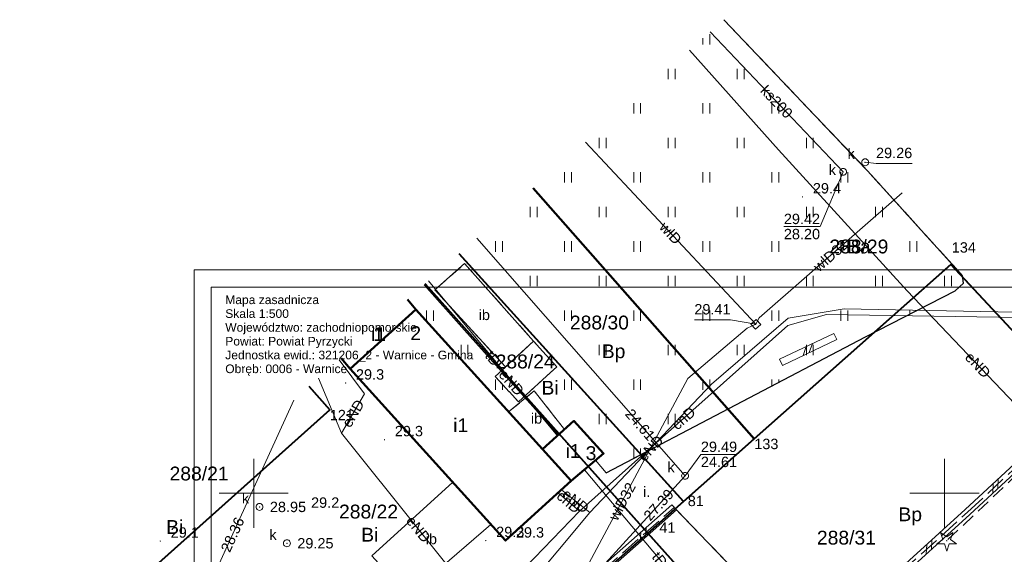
# Model space of a CAD drawing. Extents: x 5499164 to 5499301, y 5902019 to 5902134.
# Tile 6 of 18: x 5499183 to 5499254, y 5902096 to 5902134. Entities that reach past the tile are written whole.
import ezdxf
from ezdxf.enums import TextEntityAlignment as Align

# ---------------------------------------------------------------- set-up
doc = ezdxf.new("R2010")
doc.units = 0
doc.header["$PDSIZE"] = 0.75
for name, pattern in [('PRZER1-1', [2, 1, -1]), ('PRZER2-1', [3, 2, -1]), ('PRZER3-1', [4, 3, -1])]:
    doc.linetypes.add(name, pattern=pattern)
doc.layers.get('0').update_dxf_attribs({"linetype": 'CONTINUOUS', "lineweight": 13})
for name, color, linetype, lineweight in [('0Z_OPISY', 7, 'CONTINUOUS', 9), ('GEPPGD', 7, 'CONTINUOUS', 18), ('GEPPGD_O', 7, 'CONTINUOUS', 18), ('GESBZO', 7, 'CONTINUOUS', 50), ('GESBZO_O', 7, 'CONTINUOUS', 50), ('GSLDSO', 7, 'CONTINUOUS', 18), ('GSLKRW', 7, 'CONTINUOUS', 25), ('GSLTZI', 7, 'PRZER2-1', 18), ('GSPWPN', 7, 'CONTINUOUS', 13), ('GSPWPN_O', 7, 'CONTINUOUS', 13), ('GSSIIN', 7, 'CONTINUOUS', 18), ('GSSIIN_O', 7, 'CONTINUOUS', 18), ('GSSOTW', 7, 'PRZER3-1', 18), ('GSSOTW_O', 7, 'PRZER3-1', 18), ('GSSUTR', 7, 'PRZER2-1', 18), ('GUPIKP', 7, 'CONTINUOUS', 18), ('GUPIWZ', 7, 'CONTINUOUS', 18), ('GUPIWZ_O', 7, 'CONTINUOUS', 18), ('GUPPRZ', 7, 'CONTINUOUS', 18), ('GUPPRZ_O', 7, 'CONTINUOUS', 18)]:
    doc.layers.add(name, color=color, linetype=linetype, lineweight=lineweight)
doc.layers.add('GESDZI', color=7, linetype='CONTINUOUS', true_color=0x008000)
doc.layers.add('GESDZI_O', color=7, linetype='CONTINUOUS', true_color=0x008000)
for name, color, linetype, lineweight, true_color in [('GESUZY', 7, 'PRZER1-1', 18, 0x008000), ('GESUZY_O', 7, 'PRZER1-1', 18, 0x008000), ('GSPRDI', 7, 'CONTINUOUS', 18, 0x008000), ('GULCPR', 7, 'CONTINUOUS', 18, 0xd200d2), ('GULCPR_O', 7, 'CONTINUOUS', 18, 0xd200d2), ('GULEPR', 1, 'CONTINUOUS', 18, 0xff0000), ('GULEPR_O', 1, 'CONTINUOUS', 18, 0xff0000), ('GULKPR', 7, 'CONTINUOUS', 18, 0x803300), ('GULKPR_O', 7, 'CONTINUOUS', 18, 0x803300), ('GULTPR', 7, 'CONTINUOUS', 18, 0xff9100), ('GULTPR_O', 7, 'CONTINUOUS', 18, 0xff9100), ('GULWPR', 5, 'CONTINUOUS', 18, 0x0000ff), ('GULWPR_O', 5, 'CONTINUOUS', 18, 0x0000ff), ('GUPKSD', 7, 'CONTINUOUS', 18, 0x803300), ('GUPKSD_O', 7, 'CONTINUOUS', 18, 0x803300)]:
    doc.layers.add(name, color=color, linetype=linetype, lineweight=lineweight, true_color=true_color)
doc.styles.add('GEO-INFO', font='arial.ttf')

# ---------------------------------------------------------------- blocks, each defined once
blk = doc.blocks.new('KOLO')
blk.add_hatch(color=0).paths.add_polyline_path([(-0.5, 0), (-0.482963, -0.12941), (-0.433013, -0.25), (-0.353553, -0.353553), (-0.25, -0.433013), (-0.12941, -0.482963), (0, -0.5), (0.12941, -0.482963), (0.25, -0.433013), (0.353553, -0.353553), (0.433013, -0.25), (0.482963, -0.12941), (0.5, 0), (0.482963, 0.12941), (0.433013, 0.25), (0.353553, 0.353553), (0.25, 0.433013), (0.12941, 0.482963), (0, 0.5), (-0.12941, 0.482963), (-0.25, 0.433013), (-0.353553, 0.353553), (-0.433013, 0.25), (-0.482963, 0.12941)])
blk = doc.blocks.new('EPPGN')
blk.add_hatch(color=0).paths.add_polyline_path([(0, -0.09), (0.027812, -0.085595), (0.052901, -0.072812), (0.072812, -0.052901), (0.085595, -0.027812), (0.09, 0), (0.085595, 0.027812), (0.072812, 0.052901), (0.052901, 0.072812), (0.027812, 0.085595), (0, 0.09), (-0.027812, 0.085595), (-0.052901, 0.072812), (-0.072812, 0.052901), (-0.085595, 0.027812), (-0.09, 0), (-0.085595, -0.027812), (-0.072812, -0.052901), (-0.052901, -0.072812), (-0.027812, -0.085595)])
blk = doc.blocks.new('OKRAG_PELNY')
at = {"color": 0}
blk.add_lwpolyline([(0, 0.5), (0.12941, 0.482963), (0.25, 0.433013), (0.353553, 0.353553), (0.433013, 0.25), (0.482963, 0.12941), (0.5, 0), (0.482963, -0.12941), (0.433013, -0.25), (0.353553, -0.353553), (0.25, -0.433013), (0.12941, -0.482963), (0, -0.5), (-0.12941, -0.482963), (-0.25, -0.433013), (-0.353553, -0.353553), (-0.433013, -0.25), (-0.482963, -0.12941), (-0.5, 0), (-0.482963, 0.12941), (-0.433013, 0.25), (-0.353553, 0.353553), (-0.25, 0.433013), (-0.12941, 0.482963)], close=True, dxfattribs=at)
blk = doc.blocks.new('KWADRAT_NIEPRZEZR')
at = {"color": 0}
blk.add_lwpolyline([(-0.5, -0.5), (0.5, -0.5), (0.5, 0.5), (-0.5, 0.5)], close=True, dxfattribs=at)
blk = doc.blocks.new('POINT')
at = {"color": 0}
blk.add_point((0, 0), dxfattribs=at)
blk = doc.blocks.new('ODTN_1')
at = {"color": 0}
for points in [[(-1, -0.5), (0, 0.5)], [(0, -0.5), (1, 0.5)]]:
    blk.add_lwpolyline(points, dxfattribs=at)
blk = doc.blocks.new('PION_C')
at = {"color": 0}
blk.add_lwpolyline([(0, 0.5), (0, -0.5)], dxfattribs=at)
blk = doc.blocks.new('SPDIP')
blk.add_hatch(color=0).paths.add_polyline_path([(0, -0.09), (0.027812, -0.085595), (0.052901, -0.072812), (0.072812, -0.052901), (0.085595, -0.027812), (0.09, 0), (0.085595, 0.027812), (0.072812, 0.052901), (0.052901, 0.072812), (0.027812, 0.085595), (0, 0.09), (-0.027812, 0.085595), (-0.052901, 0.072812), (-0.072812, 0.052901), (-0.085595, 0.027812), (-0.09, 0), (-0.085595, -0.027812), (-0.072812, -0.052901), (-0.052901, -0.072812), (-0.027812, -0.085595)])
at = {"color": 0}
blk.add_lwpolyline([(0.544942, 0.177062), (1.426676, -0.463555), (0.336792, -0.463555), (0, -1.500096), (-0.336792, -0.463555), (-1.426676, -0.463555), (-0.544942, 0.177062), (-0.881734, 1.213603), (0, 0.572986), (0.881734, 1.213603)], close=True, dxfattribs=at)

msp = doc.modelspace()

# ---------------------------------------------------------------- hatches: boundary and pattern name
at = {"layer": 'GSSUTR', "linetype": 'Continuous', "lineweight": 18, "true_color": 0x636363}
h = msp.add_hatch(dxfattribs=at)
h.set_pattern_fill('PTTU04', color=251, scale=0.5, style=0)
h.set_pattern_definition([(90, (5490000, 5900000), (-2.5, 2.5), [0.75, -4.25]), (90, (5490000.5, 5900000), (-2.5, 2.5), [0.75, -4.25])])
h.paths.add_polyline_path([(5499251.313, 5902115.756), (5499244.434, 5902123.35), (5499234.021, 5902134.309), (5499211.121, 5902114.037), (5499211.738, 5902113.321), (5499218.45, 5902105.901), (5499220.302, 5902107.412), (5499222.489, 5902104.616), (5499223.18, 5902105.24), (5499225.317, 5902102.879), (5499224.747, 5902102.394), (5499225.514, 5902101.492), (5499244.274, 5902111.324), (5499250.768, 5902114.665), (5499251.379, 5902115.218)], flags=0)
h.paths.add_polyline_path([(5499221.933, 5902109.168), (5499219.164, 5902106.628), (5499217.481, 5902108.463), (5499218.23, 5902109.15), (5499213.111, 5902114.731), (5499215.266, 5902116.641), (5499220.26, 5902111.012)], flags=0)

# ---------------------------------------------------------------- linework, layer by layer
at = {"color": 251, "linetype": 'Continuous', "lineweight": 13, "true_color": 0x636363, "elevation": 100, "flags": 128}
for points in [[(5499200, 5902097.5), (5499200, 5902102.5)], [(5499250, 5902097.5), (5499250, 5902102.5)], [(5499197.5, 5902100), (5499202.5, 5902100)], [(5499247.5, 5902100), (5499252.5, 5902100)]]:
    msp.add_lwpolyline(points, dxfattribs=at)
at = {"layer": '0Z_OPISY'}
for points in [[(5499195.674, 5902041.939), (5499300.674, 5902041.939), (5499300.674, 5902116.189), (5499195.674, 5902116.189)], [(5499196.924, 5902043.189), (5499299.424, 5902043.189), (5499299.424, 5902114.939), (5499196.924, 5902114.939)]]:
    msp.add_lwpolyline(points, close=True, dxfattribs=at)
at = {"layer": 'GESBZO', "color": 251, "linetype": 'Continuous', "lineweight": 50, "true_color": 0x636363, "elevation": 10.18}
for points in [[(5499211.121, 5902114.037), (5499211.738, 5902113.321), (5499206.977, 5902109.016)], [(5499206.977, 5902109.016), (5499206.331, 5902109.797)]]:
    msp.add_lwpolyline(points, dxfattribs=at)
for points in [[(5499211.738, 5902113.321), (5499220.907, 5902103.185), (5499222.982, 5902100.893), (5499218.221, 5902096.587), (5499206.977, 5902109.016)], [(5499222.982, 5902100.893), (5499225.317, 5902102.879), (5499223.18, 5902105.24), (5499220.907, 5902103.185)]]:
    msp.add_lwpolyline(points, close=True, dxfattribs=at)
at = {"layer": 'GESDZI', "linetype": 'Continuous', "lineweight": 40, "elevation": 10.22}
for points in [[(5499236.23, 5902103.95), (5499220.225, 5902122.096)], [(5499220.225, 5902122.096), (5499236.23, 5902103.95), (5499250.47, 5902116.57), (5499266.52, 5902099.34), (5499267.375, 5902100.089)], [(5499214.86, 5902117.348), (5499231.11, 5902099.41), (5499236.23, 5902103.95)], [(5499231.11, 5902099.41), (5499214.86, 5902117.348)], [(5499212.41, 5902115.178), (5499228.52, 5902097.12), (5499231.11, 5902099.41)], [(5499217.75, 5902087.56), (5499228.52, 5902097.12), (5499212.41, 5902115.178)], [(5499204.008, 5902107.74), (5499205.5, 5902106.04), (5499184.84, 5902087.54), (5499192.31, 5902080.63), (5499197.64, 5902075.7), (5499214.76, 5902090.92), (5499217.75, 5902087.56)], [(5499205.5, 5902106.04), (5499204.008, 5902107.74)], [(5499183.055, 5902089.192), (5499184.84, 5902087.54), (5499205.5, 5902106.04)]]:
    msp.add_lwpolyline(points, dxfattribs=at)
for points in [[(5499266.52, 5902099.34), (5499250.47, 5902116.57), (5499236.23, 5902103.95), (5499231.11, 5902099.41), (5499228.52, 5902097.12), (5499244.1, 5902079.7)], [(5499226.84, 5902064.77), (5499244.1, 5902079.7), (5499228.52, 5902097.12), (5499217.75, 5902087.56), (5499200.94, 5902072.64), (5499205.72, 5902068.24)]]:
    msp.add_lwpolyline(points, close=True, dxfattribs=at)
at = {"layer": 'GESUZY', "color": 251, "linetype": 'PRZER1-1', "lineweight": 18, "ltscale": 0.5, "true_color": 0x636363, "elevation": 10.08}
for points in [[(5499220.225, 5902122.096), (5499236.23, 5902103.95), (5499250.47, 5902116.57), (5499266.52, 5902099.34), (5499267.375, 5902100.089)], [(5499236.23, 5902103.95), (5499220.225, 5902122.096)], [(5499231.11, 5902099.41), (5499214.86, 5902117.348)], [(5499214.86, 5902117.348), (5499231.11, 5902099.41), (5499236.23, 5902103.95)], [(5499204.008, 5902107.74), (5499205.5, 5902106.04), (5499184.84, 5902087.54), (5499192.31, 5902080.63), (5499197.64, 5902075.7), (5499214.76, 5902090.92), (5499217.75, 5902087.56), (5499228.52, 5902097.12), (5499231.11, 5902099.41)], [(5499184.84, 5902087.54), (5499205.5, 5902106.04), (5499204.008, 5902107.74)]]:
    msp.add_lwpolyline(points, dxfattribs=at)
for points in [[(5499266.52, 5902099.34), (5499250.47, 5902116.57), (5499236.23, 5902103.95), (5499231.11, 5902099.41), (5499228.52, 5902097.12), (5499244.1, 5902079.7)], [(5499217.75, 5902087.56), (5499200.94, 5902072.64), (5499205.72, 5902068.24), (5499226.84, 5902064.77), (5499244.1, 5902079.7), (5499228.52, 5902097.12)]]:
    msp.add_lwpolyline(points, close=True, dxfattribs=at)
at = {"layer": 'GSLDSO', "color": 251, "linetype": 'Continuous', "lineweight": 18, "true_color": 0x636363, "elevation": 10.18}
for points in [[(5499238.055, 5902109.719), (5499241.986, 5902111.58)], [(5499238.269, 5902109.267), (5499242.2, 5902111.128)], [(5499259.61, 5902106.333), (5499251.496, 5902098.819), (5499237.782, 5902086.34)], [(5499259.95, 5902105.967), (5499251.834, 5902098.451), (5499238.118, 5902085.97)], [(5499217.544, 5902087.9), (5499230.267, 5902099.168)], [(5499217.876, 5902087.525), (5499230.599, 5902098.794)]]:
    msp.add_lwpolyline(points, dxfattribs=at)
at = {"layer": 'GSLKRW', "color": 251, "linetype": 'Continuous', "lineweight": 25, "true_color": 0x636363, "elevation": 10.18}
for points in [[(5499225.514, 5902101.492), (5499244.274, 5902111.324), (5499250.768, 5902114.665), (5499251.379, 5902115.218), (5499251.313, 5902115.756), (5499244.434, 5902123.35), (5499234.021, 5902134.309)], [(5499237.161, 5902087.196), (5499238.997, 5902090.05), (5499230.433, 5902098.981)]]:
    msp.add_lwpolyline(points, dxfattribs=at)
at = {"layer": 'GSLTZI', "color": 251, "linetype": 'PRZER2-1', "lineweight": 18, "ltscale": 0.5, "true_color": 0x636363, "elevation": 10.1}
msp.add_lwpolyline([(5499262.94, 5902098.43), (5499262.64, 5902101.45), (5499259.71, 5902105.56), (5499250.16, 5902096.56)], dxfattribs=at)
at = {"layer": 'GSSIIN', "color": 251, "linetype": 'Continuous', "lineweight": 18, "true_color": 0x636363, "elevation": 10.18}
for points in [[(5499215.266, 5902116.641), (5499213.111, 5902114.731), (5499218.23, 5902109.15), (5499220.26, 5902111.012)], [(5499220.302, 5902107.412), (5499218.45, 5902105.901), (5499220.907, 5902103.185), (5499222.489, 5902104.616)], [(5499208.54, 5902095.48), (5499214.414, 5902100.795), (5499217.168, 5902097.748), (5499211.17, 5902092.56)]]:
    msp.add_lwpolyline(points, close=True, dxfattribs=at)
at = {"layer": 'GSSOTW', "color": 251, "linetype": 'PRZER3-1', "lineweight": 18, "ltscale": 0.5, "true_color": 0x636363, "elevation": 10.18}
for points in [[(5499234.021, 5902134.309), (5499244.434, 5902123.35), (5499251.313, 5902115.756), (5499251.379, 5902115.218), (5499250.768, 5902114.665), (5499244.274, 5902111.324), (5499225.514, 5902101.492), (5499224.747, 5902102.394), (5499222.982, 5902100.893), (5499218.221, 5902096.587), (5499212.328, 5902103.101), (5499211.125, 5902104.431), (5499206.977, 5902109.016), (5499206.331, 5902109.797)], [(5499186.669, 5902092.391), (5499194.198, 5902094.033), (5499196.353, 5902093.731), (5499197.675, 5902092.942), (5499205.18, 5902085.417), (5499205.696, 5902084.618), (5499205.668, 5902083.942), (5499205.114, 5902082.833), (5499204.525, 5902082.276), (5499204.703, 5902082.112), (5499207.881, 5902079.086), (5499209.368, 5902080.376), (5499215.553, 5902085.806), (5499217.71, 5902087.713), (5499230.433, 5902098.981), (5499238.997, 5902090.05), (5499237.161, 5902087.196), (5499236.053, 5902086.146), (5499236.95, 5902085.2), (5499237.95, 5902086.155), (5499251.665, 5902098.635), (5499259.78, 5902106.15)]]:
    msp.add_lwpolyline(points, dxfattribs=at)
msp.add_lwpolyline([(5499221.933, 5902109.168), (5499220.26, 5902111.012), (5499217.481, 5902108.463), (5499219.164, 5902106.628)], close=True, dxfattribs=at)
at = {"layer": 'GSSUTR', "color": 251, "linetype": 'PRZER2-1', "lineweight": 18, "ltscale": 0.5, "true_color": 0x636363, "elevation": 10.1}
msp.add_lwpolyline([(5499211.121, 5902114.037), (5499211.738, 5902113.321), (5499218.45, 5902105.901), (5499220.302, 5902107.412), (5499222.489, 5902104.616), (5499223.18, 5902105.24), (5499225.317, 5902102.879), (5499224.747, 5902102.394), (5499225.514, 5902101.492), (5499244.274, 5902111.324), (5499250.768, 5902114.665), (5499251.379, 5902115.218), (5499251.313, 5902115.756), (5499244.434, 5902123.35), (5499234.021, 5902134.309)], dxfattribs=at)
msp.add_lwpolyline([(5499219.164, 5902106.628), (5499217.481, 5902108.463), (5499218.23, 5902109.15), (5499213.111, 5902114.731), (5499215.266, 5902116.641), (5499220.26, 5902111.012), (5499221.933, 5902109.168)], close=True, dxfattribs=at)
at = {"layer": 'GULCPR', "color": 251, "linetype": 'Continuous', "lineweight": 18, "true_color": 0x636363, "elevation": 10.14}
for points in [[(5499223.577, 5902098.708), (5499238.65, 5902112.161), (5499241.455, 5902112.941), (5499255.454, 5902112.733)], [(5499202.895, 5902106.755), (5499197.235, 5902094.305), (5499209.239, 5902083.84)], [(5499223.577, 5902098.708), (5499222.024, 5902100.027)], [(5499223.577, 5902098.708), (5499209.239, 5902083.84)]]:
    msp.add_lwpolyline(points, dxfattribs=at)
at = {"layer": 'GULEPR', "color": 251, "linetype": 'Continuous', "lineweight": 18, "true_color": 0x636363, "elevation": 10.14}
for points in [[(5499256.642, 5902103.129), (5499257.424, 5902103.489), (5499257.54, 5902103.916), (5499247.288, 5902114.67), (5499237.993, 5902124.881), (5499231.532, 5902132.106)], [(5499222.051, 5902104.22), (5499215.246, 5902111.828), (5499212.325, 5902115.103)], [(5499224.323, 5902098.619), (5499233.135, 5902107.909), (5499238.682, 5902112.683), (5499242.734, 5902113.37), (5499255.082, 5902113.128)], [(5499206.354, 5902104.362), (5499208.024, 5902107.202), (5499206.191, 5902109.673)], [(5499204.693, 5902108.347), (5499206.354, 5902104.362), (5499217.487, 5902090.43), (5499224.323, 5902098.619)], [(5499224.323, 5902098.619), (5499222.269, 5902100.248)]]:
    msp.add_lwpolyline(points, dxfattribs=at)
at = {"layer": 'GULKPR', "color": 251, "linetype": 'Continuous', "lineweight": 18, "true_color": 0x636363, "elevation": 10.14}
for points in [[(5499233.029, 5902133.432), (5499242.664, 5902123.288)], [(5499216.139, 5902118.48), (5499231.219, 5902101.265), (5499214.917, 5902083.366)]]:
    msp.add_lwpolyline(points, dxfattribs=at)
at = {"layer": 'GULTPR', "color": 251, "linetype": 'Continuous', "lineweight": 18, "true_color": 0x636363, "elevation": 10.14}
for points in [[(5499221.977, 5902104.153), (5499212.643, 5902115.384)], [(5499223.94, 5902101.707), (5499234.836, 5902088.705)]]:
    msp.add_lwpolyline(points, dxfattribs=at)
at = {"layer": 'GULWPR', "color": 251, "linetype": 'Continuous', "lineweight": 18, "true_color": 0x636363, "elevation": 10.14}
for points in [[(5499236.342, 5902112.245), (5499224.004, 5902125.442)], [(5499246.943, 5902121.76), (5499236.583, 5902112.703), (5499236.342, 5902112.245)], [(5499236.342, 5902112.245), (5499235.715, 5902111.962), (5499231.425, 5902108.323), (5499221.882, 5902090.5)]]:
    msp.add_lwpolyline(points, dxfattribs=at)
at = {"layer": 'GUPPRZ_O', "color": 251, "linetype": 'Continuous', "lineweight": 9, "true_color": 0x636363, "elevation": 10.8, "flags": 128}
for points in [[(5499247.665, 5902123.895), (5499245.044, 5902123.895), (5499244.257, 5902123.975)], [(5499238.371, 5902119.327), (5499240.991, 5902119.327), (5499242.664, 5902123.288)], [(5499238.371, 5902119.327), (5499240.991, 5902119.327)], [(5499231.894, 5902112.57), (5499234.514, 5902112.57), (5499236.342, 5902112.245)], [(5499234.985, 5902102.82), (5499232.365, 5902102.82), (5499231.219, 5902101.265)], [(5499232.365, 5902102.82), (5499234.985, 5902102.82)]]:
    msp.add_lwpolyline(points, dxfattribs=at)

# ---------------------------------------------------------------- block references
at = {"layer": 'GEPPGD', "color": 251, "lineweight": 18, "true_color": 0x636363, "xscale": 0.5, "yscale": 0.5}
for p in [(5499250.47, 5902116.57, 10.24), (5499205.5, 5902106.04, 10.24), (5499236.23, 5902103.95, 10.24), (5499231.11, 5902099.41, 10.24), (5499228.52, 5902097.12, 10.24)]:
    msp.add_blockref('EPPGN', p, dxfattribs=at)
at = {"layer": 'GSLDSO', "color": 251, "lineweight": 18, "true_color": 0x636363, "xscale": 0.5, "yscale": 0.5}
for name, p, rotation in [('PION_C', (5499242.093, 5902111.354, 10.18), 25.33636483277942), ('ODTN_1', (5499240.105, 5902110.413, 10.18), 25.33636483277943), ('PION_C', (5499238.162, 5902109.493, 10.18), 25.33636483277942), ('ODTN_1', (5499253.696, 5902100.515, 10.18), 222.8016253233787), ('PION_C', (5499230.433, 5902098.981, 10.18), 41.52986499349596), ('ODTN_1', (5499228.189, 5902096.993, 10.18), 41.52986499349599), ('ODTN_1', (5499248.885, 5902096.105, 10.18), 222.3007089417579)]:
    msp.add_blockref(name, p, dxfattribs=dict(at, rotation=rotation))
at = {"layer": 'GSPRDI', "color": 251, "lineweight": 18, "true_color": 0x636363, "xscale": 0.5, "yscale": 0.5}
msp.add_blockref('SPDIP', (5499250.16, 5902096.56, 10.12), dxfattribs=at)
at = {"layer": 'GSPWPN', "color": 251, "lineweight": 13, "true_color": 0x636363, "xscale": 0.09, "yscale": 0.09}
for p in [(5499239.72, 5902121.47, 10.08), (5499206.648, 5902107.986, 10.08), (5499209.46, 5902103.881, 10.08), (5499203.397, 5902098.699, 10.08), (5499193.236, 5902096.533, 10.08), (5499216.794, 5902096.572, 10.08), (5499218.225, 5902096.542, 10.08)]:
    msp.add_blockref('KOLO', p, dxfattribs=at)
at = {"layer": 'GUPIKP', "color": 251, "lineweight": 18, "true_color": 0x636363, "xscale": 0.5, "yscale": 0.5, "rotation": 42.48901220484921}
msp.add_blockref('KWADRAT_NIEPRZEZR', (5499236.342, 5902112.245, 10.16), dxfattribs=at)
at = {"layer": 'GUPIWZ', "color": 251, "lineweight": 18, "true_color": 0x636363, "xscale": 0.5, "yscale": 0.5}
msp.add_blockref('OKRAG_PELNY', (5499242.664, 5902123.288, 10.18), dxfattribs=at)
at = {"layer": 'GUPKSD', "color": 251, "lineweight": 18, "true_color": 0x636363, "xscale": 0.5, "yscale": 0.5}
for p in [(5499244.257, 5902123.975, 10.16), (5499231.219, 5902101.265, 10.16), (5499200.415, 5902099.011, 10.16), (5499202.402, 5902096.377, 10.16)]:
    msp.add_blockref('OKRAG_PELNY', p, dxfattribs=at)
at = {"layer": 'GUPPRZ', "color": 251, "lineweight": 18, "true_color": 0x636363}
for p in [(5499244.257, 5902123.975, 10.16), (5499242.664, 5902123.288, 10.16), (5499236.342, 5902112.245, 10.16), (5499227.111, 5902105.955, 10.16), (5499231.219, 5902101.265, 10.16), (5499200.415, 5902099.011, 10.16), (5499228.422, 5902098.195, 10.16), (5499202.402, 5902096.377, 10.16), (5499197.921, 5902095.814, 10.16)]:
    msp.add_blockref('POINT', p, dxfattribs=at)

# ---------------------------------------------------------------- texts
at = {"color": 251, "linetype": 'Continuous', "lineweight": 0, "true_color": 0x636363, "style": 'GEO-INFO'}
for s, p in [('Mapa zasadnicza', (5499197.935, 5902113.705)), ('Skala 1:500', (5499197.935, 5902112.705)), ('Województwo: zachodniopomorskie', (5499197.935, 5902111.705)), ('Powiat: Powiat Pyrzycki', (5499197.935, 5902110.705)), ('Jednostka ewid.: 321206_2 - Warnice - Gmina', (5499197.935, 5902109.705)), ('Obręb: 0006 - Warnice', (5499197.935, 5902108.705))]:
    msp.add_text(s, height=0.625, dxfattribs=at).set_placement(p)
at = {"layer": 'GEPPGD_O', "color": 251, "linetype": 'Continuous', "lineweight": 0, "true_color": 0x636363, "style": 'GEO-INFO'}
for s, p in [('134', (5499250.526, 5902118.185, 10.8)), ('121', (5499205.5, 5902106.043, 10.8)), ('133', (5499236.231, 5902103.947, 10.8)), ('81', (5499231.416, 5902099.82, 10.8)), ('41', (5499229.359, 5902097.891, 10.8))]:
    msp.add_text(s, height=0.75, dxfattribs=at).set_placement(p, align=Align.TOP_LEFT)
at = {"layer": 'GESBZO_O', "color": 251, "linetype": 'Continuous', "lineweight": 0, "true_color": 0x636363, "style": 'GEO-INFO'}
for s in ['i1', '1']:
    msp.add_text(s, height=1, dxfattribs=at).set_placement((5499209.034, 5902111.533, 10.8), align=Align.MIDDLE_CENTER)
for s, p in [('2', (5499211.724, 5902111.611, 10.8)), ('i1', (5499214.979, 5902104.954, 10.8)), ('i1', (5499223.112, 5902103.091, 10.8)), ('3', (5499224.413, 5902102.909, 10.8))]:
    msp.add_text(s, height=1, dxfattribs=at).set_placement(p, align=Align.MIDDLE)
at = {"layer": 'GESDZI_O', "linetype": 'Continuous', "lineweight": 40, "style": 'GEO-INFO'}
msp.add_text('288/29', height=1, dxfattribs=at).set_placement((5499243.8, 5902117.877, 10.8), align=Align.MIDDLE_CENTER)
for s, p in [('288/30', (5499225.02, 5902112.389, 10.8)), ('288/24', (5499219.645, 5902109.567, 10.8)), ('288/21', (5499196.041, 5902101.45, 10.8)), ('288/22', (5499208.308, 5902098.695, 10.8)), ('288/31', (5499242.901, 5902096.804, 10.8))]:
    msp.add_text(s, height=1, dxfattribs=at).set_placement(p, align=Align.MIDDLE)
at = {"layer": 'GESUZY_O', "color": 251, "linetype": 'Continuous', "lineweight": 0, "true_color": 0x636363, "style": 'GEO-INFO'}
for s, p in [('Ba', (5499243.8, 5902117.877, 10.8)), ('Bi', (5499194.278, 5902097.559, 10.8))]:
    msp.add_text(s, height=1, dxfattribs=at).set_placement(p, align=Align.MIDDLE_CENTER)
for s, p in [('Bp', (5499226.046, 5902110.139, 10.8)), ('Bi', (5499221.448, 5902107.672, 10.8)), ('Bp', (5499247.52, 5902098.326, 10.8)), ('Bi', (5499208.399, 5902097.028, 10.8))]:
    msp.add_text(s, height=1, dxfattribs=at).set_placement(p, align=Align.MIDDLE)
at = {"layer": 'GSPWPN_O', "color": 251, "linetype": 'Continuous', "lineweight": 0, "true_color": 0x636363, "style": 'GEO-INFO'}
for s, p in [('29.4', (5499240.47, 5902121.72, 10.8)), ('29.3', (5499207.398, 5902108.236, 10.8)), ('29.3', (5499210.21, 5902104.131, 10.8)), ('29.2', (5499204.147, 5902098.949, 10.8)), ('29.1', (5499193.986, 5902096.783, 10.8)), ('29.3', (5499217.544, 5902096.822, 10.8)), ('29.3', (5499218.975, 5902096.792, 10.8))]:
    msp.add_text(s, height=0.75, dxfattribs=at).set_placement(p)
at = {"layer": 'GSSIIN_O', "color": 251, "linetype": 'Continuous', "lineweight": 0, "true_color": 0x636363, "style": 'GEO-INFO'}
for p in [(5499216.686, 5902112.937, 10.8), (5499220.47, 5902105.433, 10.8), (5499212.854, 5902096.7, 10.8)]:
    msp.add_text('ib', height=0.75, dxfattribs=at).set_placement(p, align=Align.MIDDLE)
at = {"layer": 'GSSOTW_O', "color": 251, "linetype": 'Continuous', "lineweight": 0, "true_color": 0x636363, "style": 'GEO-INFO'}
msp.add_text('i.', height=0.75, dxfattribs=at).set_placement((5499228.445, 5902100.124, 10.8), align=Align.MIDDLE)
at = {"layer": 'GULCPR_O', "color": 251, "linetype": 'Continuous', "lineweight": 0, "true_color": 0x636363, "style": 'GEO-INFO'}
msp.add_text('cnD', height=0.75, rotation=41.74985, dxfattribs=at).set_placement((5499231.113, 5902105.434, 10.8), align=Align.MIDDLE_CENTER)
msp.add_text('cnD', height=0.75, rotation=319.64188, dxfattribs=at).set_placement((5499222.8, 5902099.367, 10.8), align=Align.MIDDLE)
at = {"layer": 'GULEPR_O', "color": 251, "linetype": 'Continuous', "lineweight": 0, "true_color": 0x636363, "style": 'GEO-INFO'}
for rotation, p in [(313.63128, (5499252.414, 5902109.293, 10.8)), (311.81075, (5499218.648, 5902108.024, 10.8)), (59.54181, (5499207.189, 5902105.782, 10.8)), (46.51132, (5499228.729, 5902103.264, 10.8)), (308.62832, (5499211.92, 5902097.396, 10.8))]:
    msp.add_text('eND', height=0.75, rotation=rotation, dxfattribs=at).set_placement(p, align=Align.MIDDLE_CENTER)
msp.add_text('eND', height=0.75, rotation=321.5956, dxfattribs=at).set_placement((5499223.296, 5902099.434, 10.8), align=Align.MIDDLE)
at = {"layer": 'GULKPR_O', "color": 251, "linetype": 'Continuous', "lineweight": 0, "true_color": 0x636363, "style": 'GEO-INFO'}
msp.add_text('ks200', height=0.75, rotation=313.52421, dxfattribs=at).set_placement((5499237.847, 5902128.36, 10.8), align=Align.MIDDLE_CENTER)
at = {"layer": 'GULTPR_O', "color": 251, "linetype": 'Continuous', "lineweight": 0, "true_color": 0x636363, "style": 'GEO-INFO'}
msp.add_text('tD', height=0.75, rotation=309.72902, dxfattribs=at).set_placement((5499217.31, 5902109.769, 10.8), align=Align.MIDDLE_CENTER)
msp.add_text('tD', height=0.75, rotation=309.96439, dxfattribs=at).set_placement((5499229.388, 5902095.206, 10.8), align=Align.MIDDLE)
at = {"layer": 'GULWPR_O', "color": 251, "linetype": 'Continuous', "lineweight": 0, "true_color": 0x636363, "style": 'GEO-INFO'}
for s, rotation, p in [('wlD', 313.07424, (5499230.173, 5902118.844, 10.8)), ('wlD32', 41.1616, (5499241.763, 5902117.232, 10.8))]:
    msp.add_text(s, height=0.75, rotation=rotation, dxfattribs=at).set_placement(p, align=Align.MIDDLE_CENTER)
msp.add_text('wlD32', height=0.75, rotation=61.8333, dxfattribs=at).set_placement((5499226.654, 5902099.411, 10.8), align=Align.MIDDLE)
at = {"layer": 'GUPIWZ_O', "color": 251, "linetype": 'Continuous', "lineweight": 0, "true_color": 0x636363, "style": 'GEO-INFO'}
msp.add_text('k', height=0.75, dxfattribs=at).set_placement((5499241.619, 5902122.834, 10.8), align=Align.BOTTOM_LEFT)
msp.add_text('k', height=0.75, dxfattribs=at).set_placement((5499241.619, 5902122.834, 10.8), align=Align.BOTTOM_LEFT)
msp.add_text('k', height=0.75, dxfattribs=at).set_placement((5499241.619, 5902122.834, 10.8), align=Align.BOTTOM_LEFT)
msp.add_text('k', height=0.75, dxfattribs=at).set_placement((5499241.619, 5902122.834, 10.8), align=Align.BOTTOM_LEFT)
msp.add_text('k', height=0.75, dxfattribs=at).set_placement((5499241.619, 5902122.834, 10.8), align=Align.BOTTOM_LEFT)
at = {"layer": 'GUPKSD_O', "color": 251, "linetype": 'Continuous', "lineweight": 0, "true_color": 0x636363, "style": 'GEO-INFO'}
for p in [(5499243.507, 5902124.225, 10.8), (5499230.469, 5902101.515, 10.8), (5499199.665, 5902099.261, 10.8), (5499201.652, 5902096.627, 10.8)]:
    msp.add_text('k', height=0.75, dxfattribs=at).set_placement(p, align=Align.RIGHT)
at = {"layer": 'GUPPRZ_O', "color": 251, "linetype": 'Continuous', "lineweight": 0, "true_color": 0x636363, "style": 'GEO-INFO'}
msp.add_text('29.26', height=0.75, dxfattribs=at).set_placement((5499245.044, 5902124.055), align=Align.BOTTOM_LEFT)
for s, p in [('29.42', (5499238.371, 5902119.499)), ('28.20', (5499238.371, 5902118.404)), ('29.49', (5499232.365, 5902102.992)), ('24.61', (5499232.365, 5902101.897))]:
    msp.add_text(s, height=0.75, dxfattribs=at).set_placement(p)
msp.add_text('29.41', height=0.75, dxfattribs=at).set_placement((5499234.514, 5902112.73), align=Align.BOTTOM_RIGHT)
for s, rotation, p in [('24.61', 311.217, (5499227.111, 5902105.955, 10.8)), ('27.39', 47.67501, (5499228.422, 5902098.195, 10.8)), ('28.36', 65.555, (5499197.921, 5902095.814, 10.8))]:
    msp.add_text(s, height=0.75, rotation=rotation, dxfattribs=at).set_placement(p, align=Align.MIDDLE_LEFT)
for s, p in [('28.95', (5499201.165, 5902099.011, 10.8)), ('29.25', (5499203.152, 5902096.377, 10.8))]:
    msp.add_text(s, height=0.75, dxfattribs=at).set_placement(p, align=Align.MIDDLE_LEFT)

doc.saveas('drawing.dxf')
